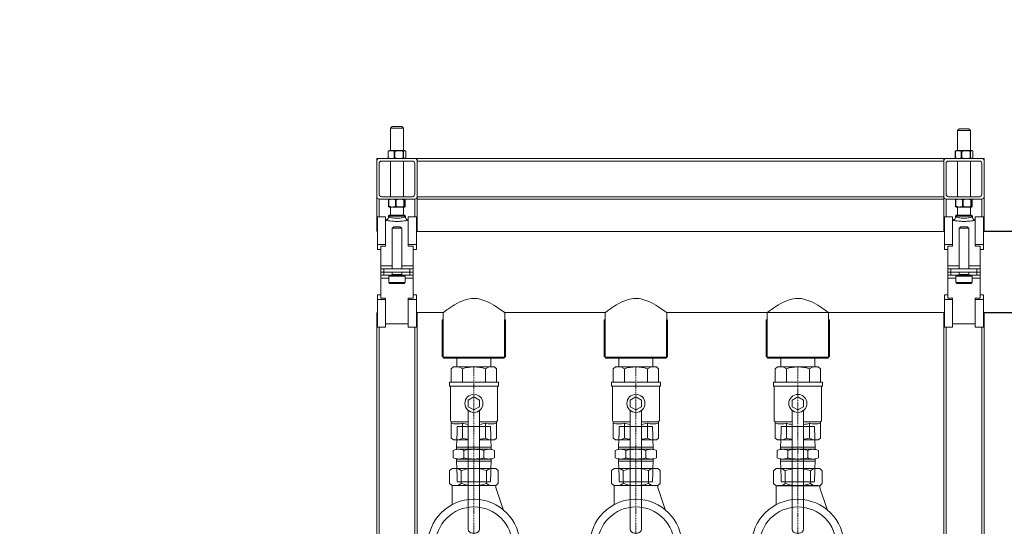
# Model space of a CAD drawing. Header units: millimetres. Extents: x -102560 to 77680, y 7163 to 33028.
# Tile 49 of 80: x -97353 to -94314, y 18533 to 20095. Entities that reach past the tile are written whole.
import ezdxf
from ezdxf.enums import TextEntityAlignment as Align

# ---------------------------------------------------------------- set-up
doc = ezdxf.new("R2010")
doc.units = ezdxf.units.MM
doc.linetypes.add('DASHDOT', pattern=[1, 0.5, -0.25, 0, -0.25])
doc.linetypes.add('HIDDEN', pattern=[0.375, 0.25, -0.125])
for name, color, linetype, lineweight in [('CP_AXIS', 143, 'DASHDOT', 18), ('CP_AXISHS', 7, 'DASHDOT', 18), ('CP_DETAL', 33, 'Continuous', 18), ('CP_HIDDE', 203, 'HIDDEN', 18), ('RR_IWK_opisy', 7, 'Continuous', 0), ('RR_IWK_urzadzenia', 7, 'Continuous', 13)]:
    doc.layers.add(name, color=color, linetype=linetype, lineweight=lineweight)
doc.styles.add('CP_ATTR', font='ARIAL.TTF')
doc.styles.add('RR', font='GARA.TTF', dxfattribs={"height": 200})

# ---------------------------------------------------------------- blocks, each defined once
blk = doc.blocks.new('Ph_zav141_dn15pn25aa_f48drhj')
for p, q in [((-8.2, 12.62), (-7.07, 14)), ((-8.2, -12.62), (-8.2, 12.62)), ((-7.07, 14), (1.27, 14)), ((1.27, -15.1), (1.27, 15.1)), ((1.27, 15.1), (3.66, 15.1)), ((3.66, -15.1), (3.66, 15.1)), ((24.94, 14.53), (3.66, 14.53)), ((24.94, 14.53), (25.71, 14.01)), ((35.67, 14.01), (25.71, 14.01)), ((25.71, 3.5), (25.71, 14.01)), ((36.8, 12.62), (35.67, 14.01)), ((36.8, 3.5), (36.8, 12.62)), ((1.27, 7.1), (-7.07, 7.1)), ((26.56, 7.1), (35.67, 7.1)), ((10.26, 0), (12.28, 3.5)), ((12.28, -3.5), (10.26, 0)), ((12.28, 3.5), (16.32, 3.5)), ((16.32, 3.5), (18.34, 0)), ((18.34, 0), (16.32, -3.5)), ((18.67, 3.5), (91.91, 3.5)), ((94.3, 0.88), (94.3, -0.87)), ((16.32, -3.5), (12.28, -3.5)), ((18.67, -3.5), (91.91, -3.5)), ((25.71, -14.01), (25.71, -3.5)), ((36.8, -12.62), (36.8, -3.5)), ((1.27, -7.1), (-7.07, -7.1)), ((26.56, -7.1), (35.67, -7.1)), ((-8.2, -12.62), (-7.07, -14)), ((-7.07, -14), (1.27, -14)), ((1.27, -15.1), (3.66, -15.1)), ((3.66, -14.53), (24.94, -14.53)), ((24.94, -14.53), (25.71, -14.01)), ((35.67, -14.01), (25.71, -14.01)), ((36.8, -12.62), (35.67, -14.01))]:
    blk.add_line(p, q)
blk.add_circle((14.3, 0), 5.6)
for centre, start_param, end_param in [((91.91, 0.88), -1.570796, 0), ((91.91, -0.87), 3.141593, 4.712389)]:
    blk.add_ellipse(centre, major_axis=(0, 2.62), ratio=0.910363, start_param=start_param, end_param=end_param)
at = {"layer": 'CP_AXIS'}
blk.add_line((-8.2, 0), (36.8, 0), dxfattribs=at)
at = {"layer": 'CP_DETAL'}
for p, q in [((-8.2, 9.36), (-7.07, 7.1)), ((36.8, 9.36), (35.67, 7.1)), ((-8.2, -9.36), (-7.07, -7.1)), ((36.8, -9.36), (35.67, -7.1))]:
    blk.add_line(p, q, dxfattribs=at)
for centre, major_axis, ratio, start_param, end_param in [((20.2, 10.55), (0, 10.53), 0.638931, 4.712385, 5.046598), ((5.37, -0.05), (0, 17.89), 0.758281, 1.159975, 1.568122), ((20.2, 10.55), (0, 10.53), 0.63881, 4.378172, 4.712385), ((14.12, -1.38), (0, 21.24), 0.63881, -1.338774, -1.159975), ((23.23, -1.38), (0, 21.24), 0.63881, -1.338774, -1.159975), ((5.37, 0.05), (0, 17.89), 0.758281, 1.57347, 1.981618), ((14.12, 1.38), (0, 21.24), 0.63881, 4.301568, 4.480366), ((23.23, 1.38), (0, 21.24), 0.63881, 4.301568, 4.480366), ((20.2, -10.55), (0, 10.53), 0.63881, -1.570792, -1.236579), ((20.2, -10.55), (0, 10.53), 0.638931, 4.37818, 4.712393)]:
    blk.add_ellipse(centre, major_axis=major_axis, ratio=ratio, start_param=start_param, end_param=end_param, dxfattribs=at)
at = {"linetype": 'ByBlock', "style": 'CP_ATTR', "flags": 9}
for tag in ['NAME', 'GROUP', 'NUMBER', 'PRODUCER', 'ARTICLE', 'PRODUCT-TYPE', 'ORDER-NO', 'CHARACTER', 'DN', 'PN', 'TEMPERATURE', 'FLOW', 'POWER', 'VOLTAGE', 'WEIGHT', 'OTHER']:
    blk.add_attdef(tag, text='', height=0.00005, dxfattribs=at).set_placement((-8.29, -0.02), align=Align.MIDDLE_LEFT)
blk = doc.blocks.new('2hpn_zag000_0262_fvt5t27')
for p, q in [((14, 10.65), (14.69, 12.7)), ((14.69, 12.7), (19.31, 12.7)), ((20, 10.65), (19.31, 12.7)), ((12.6, 10.65), (8.2, 10.51)), ((14, 10.65), (12.6, 10.65)), ((12.6, 10.65), (12.6, -10.65)), ((14, -10.65), (14, 10.65)), ((14.69, 6.15), (19.31, 6.15)), ((20, -10.65), (20, 10.65)), ((20, 10.65), (21.4, 10.65)), ((21.4, 10.65), (25.8, 10.51)), ((21.4, -10.65), (21.4, 10.65)), ((12.6, -10.65), (8.2, -10.51)), ((14, -10.65), (12.6, -10.65)), ((14, -10.65), (14.69, -12.7)), ((19.31, -6.15), (14.69, -6.15)), ((20, -10.65), (19.31, -12.7)), ((20, -10.65), (21.4, -10.65)), ((21.4, -10.65), (25.8, -10.51)), ((14.69, -12.7), (19.31, -12.7))]:
    blk.add_line(p, q)
at = {"layer": 'CP_AXISHS'}
blk.add_line((0, 0), (34, 0), dxfattribs=at)
at = {"layer": 'CP_DETAL'}
for centre, major_axis, ratio, start_param, end_param in [((18.13, 9.19), (0, 6.21), 0.664668, 1.15927, 1.565801), ((17.94, 9.22), (0, 5.44), 0.724346, 1.570796, 2.170915), ((28.74, 0), (0, 20.35), 0.724346, 1.263829, 1.570796), ((16.06, 9.22), (0, 5.44), 0.724346, 4.112271, 4.712389), ((5.26, 0), (0, 20.35), 0.724346, 4.712389, 5.019357), ((15.87, 9.19), (0, 6.21), 0.664668, -1.565801, -1.15927), ((28.74, 0), (0, 20.35), 0.724346, 1.570796, 1.877764), ((5.26, 0), (0, 20.35), 0.724346, 4.405421, 4.712389), ((17.94, -9.22), (0, 5.44), 0.724346, 0.970678, 1.570796), ((18.13, -9.19), (0, 6.21), 0.664668, 1.575792, 1.982322), ((16.06, -9.22), (0, 5.44), 0.724346, -1.570796, -0.970678), ((15.87, -9.19), (0, 6.21), 0.664668, 4.300863, 4.707394)]:
    blk.add_ellipse(centre, major_axis=major_axis, ratio=ratio, start_param=start_param, end_param=end_param, dxfattribs=at)
at = {"layer": 'CP_HIDDE'}
for p, q in [((0, 10.26), (8.2, 10.51)), ((0, 10.26), (0, -10.26)), ((25.8, 10.51), (34, 10.26)), ((34, 10.26), (34, -10.26)), ((0, -10.26), (8.2, -10.51)), ((25.8, -10.51), (34, -10.26))]:
    blk.add_line(p, q, dxfattribs=at)
at = {"linetype": 'ByBlock', "style": 'CP_ATTR', "flags": 9}
for tag in ['OTHER', 'WEIGHT', 'VOLTAGE', 'POWER', 'FLOW', 'TEMPERATURE', 'PN', 'DN', 'CHARACTER', 'ORDER-NO', 'PRODUCT-TYPE', 'ARTICLE', 'PRODUCER', 'NUMBER', 'GROUP', 'NAME']:
    blk.add_attdef(tag, text='', height=0.00005, dxfattribs=at).set_placement((8.31, 0.06), align=Align.MIDDLE_LEFT)
blk = doc.blocks.new('Ph_zav173_dn15pn16aa_xu7hdj')
for p, q in [((-8.2, 13.5), (-6.83, 15)), ((-8.2, -13.5), (-8.2, 13.5)), ((-6.83, 15), (1.05, 15)), ((2.42, 13.5), (1.05, 15)), ((2.42, -13.5), (2.42, 13.5)), ((2.42, 13.5), (14.2, 13.5)), ((76.18, 13.5), (64.4, 13.5)), ((76.18, 13.5), (77.55, 15)), ((85.43, 15), (77.55, 15)), ((86.8, 13.5), (85.43, 15)), ((86.8, -13.5), (86.8, 13.5)), ((-8.2, -13.5), (-6.83, -15)), ((-6.83, -15), (1.05, -15)), ((2.42, -13.5), (1.05, -15)), ((76.18, -13.5), (77.55, -15)), ((85.43, -15), (77.55, -15)), ((86.8, -13.5), (85.43, -15))]:
    blk.add_line(p, q)
at = {"linetype": 'Continuous'}
for p, q in [((2.41, 12.55), (2.41, -12.55)), ((76.18, -13.5), (76.18, 13.5)), ((3.65, -13.5), (2.42, -13.5)), ((17.2, -18), (3.65, -13.5)), ((76.18, -13.5), (61.4, -18))]:
    blk.add_line(p, q, dxfattribs=at)
for radius in [28.5, 23.75]:
    blk.add_circle((39.3, 0), radius)
at = {"layer": 'CP_AXIS'}
blk.add_line((-8.2, 0), (86.8, 0), dxfattribs=at)
at = {"layer": 'CP_DETAL'}
for p, q in [((-8.2, 9.88), (-6.83, 7.79)), ((1.05, 7.79), (-6.83, 7.79)), ((2.42, 9.88), (1.05, 7.79)), ((76.18, 9.88), (77.55, 7.79)), ((77.55, 7.79), (85.43, 7.79)), ((86.8, 9.88), (85.43, 7.79)), ((-8.2, -9.88), (-6.83, -7.79)), ((1.05, -7.79), (-6.83, -7.79)), ((2.42, -9.88), (1.05, -7.79)), ((76.18, -9.88), (77.55, -7.79)), ((77.55, -7.79), (85.43, -7.79)), ((86.8, -9.88), (85.43, -7.79))]:
    blk.add_line(p, q, dxfattribs=at)
for centre, start_param, end_param in [((3.46, 0), 1.080958, 1.570796), ((-9.24, 0), -1.570796, -1.080958), ((87.84, 0), 1.080958, 1.570796), ((75.14, 0), -1.570796, -1.080958), ((3.46, 0), 1.570796, 2.060635), ((-9.24, 0), 4.222551, 4.712389), ((87.84, 0), 1.570796, 2.060635), ((75.14, 0), 4.222551, 4.712389)]:
    blk.add_ellipse(centre, major_axis=(0, 16.57), ratio=0.703893, start_param=start_param, end_param=end_param, dxfattribs=at)
at = {"linetype": 'ByBlock', "style": 'CP_ATTR', "flags": 9}
for tag in ['NAME', 'GROUP', 'NUMBER', 'PRODUCER', 'ARTICLE', 'PRODUCT-TYPE', 'ORDER-NO', 'CHARACTER', 'DN', 'PN', 'TEMPERATURE', 'FLOW', 'POWER', 'VOLTAGE', 'WEIGHT', 'OTHER']:
    blk.add_attdef(tag, text='', height=0.00005, rotation=358.87725, dxfattribs=at).set_placement((3.89, 4.33), align=Align.MIDDLE_LEFT)
blk = doc.blocks.new('A$C61E00A4F')
at = {"layer": 'RR_IWK_urzadzenia', "xscale": -1, "rotation": 89.99999999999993}
for name, p in [('Ph_zav141_dn15pn25aa_f48drhj', (0, -8.2)), ('2hpn_zag000_0262_fvt5t27', (0, -36.8)), ('Ph_zav173_dn15pn16aa_xu7hdj', (0, -70.8))]:
    blk.add_blockref(name, p, dxfattribs=at)

msp = doc.modelspace()

# ---------------------------------------------------------------- linework, layer by layer
at = {"color": 7, "linetype": 'Continuous', "lineweight": 25}
for p, q in [((-93650.9, 19442.3), (-94378.4, 19442.3)), ((-94378.4, 19192.3), (-93650.9, 19192.3))]:
    msp.add_line(p, q, dxfattribs=at)
at = {"layer": 'RR_IWK_urzadzenia', "color": 7, "linetype": 'Continuous', "lineweight": 13}
for p, q in [((-96203.4, 19766.3), (-96208.4, 19761.3)), ((-96208.4, 19761.3), (-96208.4, 19691.8)), ((-96168.4, 19761.3), (-96208.4, 19761.3)), ((-96203.4, 19766.3), (-96173.4, 19766.3)), ((-96168.4, 19761.3), (-96173.4, 19766.3)), ((-96168.4, 19691.8), (-96168.4, 19761.3)), ((-94453.4, 19759.2), (-94458.4, 19754.2)), ((-94458.4, 19754.2), (-94458.4, 19691.8)), ((-94453.5, 19754.2), (-94458.4, 19754.2)), ((-94418.4, 19754.2), (-94453.5, 19754.2)), ((-94453.4, 19759.2), (-94449.7, 19759.2)), ((-94449.7, 19759.2), (-94423.4, 19759.2)), ((-94418.4, 19754.2), (-94423.4, 19759.2)), ((-94418.4, 19691.8), (-94418.4, 19754.2)), ((-96250.9, 19659.8), (-96250.9, 19667.3)), ((-96243.4, 19667.3), (-96250.9, 19667.3)), ((-96243.4, 19667.3), (-96133.4, 19667.3)), ((-96213.8, 19690.8), (-96215.5, 19689.8)), ((-96215, 19689.8), (-96215.5, 19689.8)), ((-96215.5, 19689.8), (-96215.5, 19669.3)), ((-96215.5, 19669.3), (-96213.8, 19668.5)), ((-96215.5, 19669.3), (-96215, 19669.3)), ((-96215, 19669.3), (-96215, 19689.8)), ((-96214.1, 19668.1), (-96212.7, 19667.3)), ((-96212.7, 19691.8), (-96214, 19691)), ((-96212.7, 19691.8), (-96171.4, 19691.8)), ((-96194.8, 19689.8), (-96196.7, 19689.8)), ((-96196.7, 19689.8), (-96196.7, 19669.3)), ((-96196.7, 19669.3), (-96194.8, 19669.3)), ((-96194.8, 19669.3), (-96194.8, 19689.8)), ((-96171.4, 19691.8), (-96164.2, 19691.8)), ((-96168.2, 19689.8), (-96169.6, 19689.8)), ((-96169.6, 19689.8), (-96169.6, 19669.3)), ((-96169.6, 19669.3), (-96168.2, 19669.3)), ((-96168.2, 19669.3), (-96168.2, 19689.8)), ((-96162.9, 19691), (-96164.2, 19691.8)), ((-96164.2, 19667.3), (-96162.8, 19668.1)), ((-96161.4, 19689.8), (-96161.4, 19669.3)), ((-96125.9, 19667.3), (-96133.4, 19667.3)), ((-94500.9, 19667.3), (-96125.9, 19667.3)), ((-96125.9, 19667.3), (-96125.9, 19659.8)), ((-94500.9, 19667.3), (-94500.9, 19659.8)), ((-94493.4, 19667.3), (-94500.9, 19667.3)), ((-94493.4, 19667.3), (-94383.4, 19667.3)), ((-94463.8, 19690.8), (-94465.5, 19689.8)), ((-94465, 19689.8), (-94465.5, 19689.8)), ((-94465.5, 19689.8), (-94465.5, 19669.3)), ((-94465.5, 19669.3), (-94463.8, 19668.5)), ((-94465.5, 19669.3), (-94465, 19669.3)), ((-94465, 19669.3), (-94465, 19689.8)), ((-94464.1, 19668.1), (-94462.7, 19667.3)), ((-94462.7, 19691.8), (-94464, 19691)), ((-94462.7, 19691.8), (-94421.4, 19691.8)), ((-94444.8, 19689.8), (-94446.7, 19689.8)), ((-94446.7, 19689.8), (-94446.7, 19669.3)), ((-94446.7, 19669.3), (-94444.8, 19669.3)), ((-94444.8, 19669.3), (-94444.8, 19689.8)), ((-94421.4, 19691.8), (-94414.2, 19691.8)), ((-94418.2, 19689.8), (-94419.6, 19689.8)), ((-94419.6, 19689.8), (-94419.6, 19669.3)), ((-94419.6, 19669.3), (-94418.2, 19669.3)), ((-94418.2, 19669.3), (-94418.2, 19689.8)), ((-94412.9, 19691), (-94414.2, 19691.8)), ((-94414.2, 19667.3), (-94412.8, 19668.1)), ((-94411.4, 19689.8), (-94411.4, 19669.3)), ((-94375.9, 19667.3), (-94383.4, 19667.3)), ((-94375.9, 19659.8), (-94375.9, 19667.3)), ((-96250.9, 19549.8), (-96250.9, 19659.8)), ((-96243.4, 19557.3), (-96243.4, 19652.3)), ((-96235.9, 19659.8), (-96140.9, 19659.8)), ((-96208.4, 19659.8), (-96208.4, 19549.8)), ((-96168.4, 19549.8), (-96168.4, 19659.8)), ((-96133.4, 19652.3), (-96133.4, 19557.3)), ((-94500.9, 19659.8), (-96125.9, 19659.8)), ((-96125.9, 19659.8), (-96125.9, 19549.8)), ((-94500.9, 19549.8), (-94500.9, 19659.8)), ((-94493.4, 19557.3), (-94493.4, 19652.3)), ((-94485.9, 19659.8), (-94390.9, 19659.8)), ((-94458.4, 19659.8), (-94458.4, 19549.8)), ((-94418.4, 19549.8), (-94418.4, 19659.8)), ((-94383.4, 19652.3), (-94383.4, 19557.3)), ((-94375.9, 19659.8), (-94375.9, 19549.8)), ((-96250.9, 19442.3), (-96250.9, 19549.8)), ((-96133.4, 19542.3), (-96243.4, 19542.3)), ((-96140.9, 19549.8), (-96235.9, 19549.8)), ((-96214.2, 19540.3), (-96214.2, 19519.8)), ((-96213.5, 19540.3), (-96214.2, 19540.3)), ((-96213.5, 19519.8), (-96213.5, 19540.3)), ((-96192.5, 19540.3), (-96192.5, 19519.8)), ((-96190.5, 19540.3), (-96192.5, 19540.3)), ((-96190.5, 19519.8), (-96190.5, 19540.3)), ((-96166.7, 19540.3), (-96166.7, 19519.8)), ((-96165.5, 19540.3), (-96166.7, 19540.3)), ((-96165.5, 19519.8), (-96165.5, 19540.3)), ((-96162.7, 19540.3), (-96162.7, 19519.8)), ((-94500.9, 19549.8), (-96125.9, 19549.8)), ((-96125.9, 19549.8), (-96125.9, 19542.3)), ((-94500.9, 19542.3), (-96125.9, 19542.3)), ((-96125.9, 19442.3), (-96125.9, 19542.3)), ((-94500.9, 19549.8), (-94500.9, 19542.3)), ((-94500.9, 19442.3), (-94500.9, 19542.3)), ((-94383.4, 19542.3), (-94493.4, 19542.3)), ((-94390.9, 19549.8), (-94485.9, 19549.8)), ((-94464.2, 19540.3), (-94464.2, 19519.8)), ((-94463.5, 19540.3), (-94464.2, 19540.3)), ((-94463.5, 19519.8), (-94463.5, 19540.3)), ((-94442.5, 19540.3), (-94442.5, 19519.8)), ((-94440.5, 19540.3), (-94442.5, 19540.3)), ((-94440.5, 19519.8), (-94440.5, 19540.3)), ((-94416.7, 19540.3), (-94416.7, 19519.8)), ((-94415.5, 19540.3), (-94416.7, 19540.3)), ((-94415.5, 19519.8), (-94415.5, 19540.3)), ((-94412.7, 19540.3), (-94412.7, 19519.8)), ((-94375.9, 19442.3), (-94375.9, 19549.8)), ((-96214.2, 19519.8), (-96213.5, 19519.8)), ((-96212.6, 19517.8), (-96164.2, 19517.8)), ((-96210.2, 19519.8), (-96211.4, 19519.8)), ((-96210.2, 19519.8), (-96208.4, 19519.6)), ((-96208.4, 19517.8), (-96208.4, 19492.3)), ((-96192.5, 19519.8), (-96190.5, 19519.8)), ((-96168.4, 19492.3), (-96168.4, 19517.8)), ((-96166.7, 19519.8), (-96165.5, 19519.8)), ((-96162.7, 19519.8), (-96163.4, 19519.8)), ((-94464.2, 19519.8), (-94463.5, 19519.8)), ((-94462.6, 19517.8), (-94414.2, 19517.8)), ((-94460.2, 19519.8), (-94461.4, 19519.8)), ((-94460.2, 19519.8), (-94458.4, 19519.6)), ((-94458.4, 19517.8), (-94458.4, 19492.3)), ((-94442.5, 19519.8), (-94440.5, 19519.8)), ((-94418.4, 19492.3), (-94418.4, 19517.8)), ((-94416.7, 19519.8), (-94415.5, 19519.8)), ((-94412.7, 19519.8), (-94413.4, 19519.8)), ((-96223.4, 19487.3), (-96248.4, 19487.3)), ((-96248.4, 19402.3), (-96248.4, 19487.3)), ((-96223.4, 19402.3), (-96223.4, 19487.3)), ((-96214.7, 19489.8), (-96214.7, 19487.3)), ((-96212.2, 19492.3), (-96164.7, 19492.3)), ((-96162.2, 19487.2), (-96162.2, 19489.8)), ((-96128.4, 19487.3), (-96153.4, 19487.3)), ((-96153.4, 19402.3), (-96153.4, 19487.3)), ((-96128.4, 19402.3), (-96128.4, 19487.3)), ((-94473.4, 19487.3), (-94498.4, 19487.3)), ((-94498.4, 19402.3), (-94498.4, 19487.3)), ((-94473.4, 19402.3), (-94473.4, 19487.3)), ((-94464.7, 19489.8), (-94464.7, 19487.3)), ((-94462.2, 19492.3), (-94414.7, 19492.3)), ((-94412.2, 19487.2), (-94412.2, 19489.8)), ((-94378.4, 19487.3), (-94403.4, 19487.3)), ((-94403.4, 19402.3), (-94403.4, 19487.3)), ((-94378.4, 19402.3), (-94378.4, 19487.3)), ((-96198.4, 19457.3), (-96203.4, 19452.3)), ((-96203.4, 19452.3), (-96203.4, 19327.3)), ((-96203.4, 19452.3), (-96173.4, 19452.3)), ((-96198.4, 19457.3), (-96178.4, 19457.3)), ((-96173.4, 19452.3), (-96178.4, 19457.3)), ((-96173.4, 19327.3), (-96173.4, 19452.3)), ((-94448.4, 19457.3), (-94453.4, 19452.3)), ((-94453.4, 19452.3), (-94453.4, 19327.3)), ((-94453.4, 19452.3), (-94423.4, 19452.3)), ((-94448.4, 19457.3), (-94428.4, 19457.3)), ((-94423.4, 19452.3), (-94428.4, 19457.3)), ((-94423.4, 19327.3), (-94423.4, 19452.3)), ((-94498.4, 19442.3), (-96128.4, 19442.3)), ((-96223.4, 19402.3), (-96248.4, 19402.3)), ((-96248.4, 19402.3), (-96248.4, 19387.3)), ((-96238.4, 19397.3), (-96223.4, 19397.3)), ((-96238.4, 19336.1), (-96238.4, 19397.3)), ((-96223.4, 19397.3), (-96223.4, 19402.3)), ((-96128.4, 19402.3), (-96153.4, 19402.3)), ((-96153.4, 19402.3), (-96153.4, 19397.3)), ((-96153.4, 19397.3), (-96138.4, 19397.3)), ((-96138.4, 19336.1), (-96138.4, 19397.3)), ((-96128.4, 19387.3), (-96128.4, 19402.3)), ((-94473.4, 19402.3), (-94498.4, 19402.3)), ((-94498.4, 19402.3), (-94498.4, 19387.3)), ((-94488.4, 19397.3), (-94473.4, 19397.3)), ((-94488.4, 19336.1), (-94488.4, 19397.3)), ((-94473.4, 19397.3), (-94473.4, 19402.3)), ((-94378.4, 19402.3), (-94403.4, 19402.3)), ((-94403.4, 19402.3), (-94403.4, 19397.3)), ((-94403.4, 19397.3), (-94388.4, 19397.3)), ((-94388.4, 19336.1), (-94388.4, 19397.3)), ((-94378.4, 19387.3), (-94378.4, 19402.3)), ((-96248.4, 19387.3), (-96238.4, 19387.3)), ((-96138.4, 19387.3), (-96128.4, 19387.3)), ((-94498.4, 19387.3), (-94488.4, 19387.3)), ((-94388.4, 19387.3), (-94378.4, 19387.3)), ((-96238.4, 19327.3), (-96238.4, 19336.1)), ((-96138.4, 19336.1), (-96138.4, 19327.3)), ((-94488.4, 19327.3), (-94488.4, 19336.1)), ((-94388.4, 19336.1), (-94388.4, 19327.3)), ((-96238.4, 19317.3), (-96238.4, 19327.3)), ((-96238.4, 19327.3), (-96228.4, 19327.3)), ((-96238.4, 19307.3), (-96238.4, 19317.3)), ((-96228.4, 19317.3), (-96238.4, 19317.3)), ((-96228.4, 19307.3), (-96238.4, 19307.3)), ((-96238.4, 19298.5), (-96238.4, 19307.3)), ((-96238.4, 19298.5), (-96238.4, 19237.3)), ((-96228.4, 19327.3), (-96228.4, 19317.3)), ((-96228.4, 19327.3), (-96148.4, 19327.3)), ((-96228.4, 19317.3), (-96228.4, 19307.3)), ((-96228.4, 19317.3), (-96148.4, 19317.3)), ((-96203.4, 19307.3), (-96228.4, 19307.3)), ((-96213.4, 19304.8), (-96213.4, 19284.8)), ((-96203.4, 19307.3), (-96203.4, 19317.3)), ((-96203.4, 19307.3), (-96188.4, 19307.3)), ((-96188.4, 19307.3), (-96173.4, 19307.3)), ((-96173.4, 19307.3), (-96173.4, 19317.3)), ((-96148.4, 19307.3), (-96173.4, 19307.3)), ((-96163.4, 19284.8), (-96163.4, 19304.8)), ((-96148.4, 19317.3), (-96148.4, 19327.3)), ((-96148.4, 19327.3), (-96138.4, 19327.3)), ((-96148.4, 19307.3), (-96148.4, 19317.3)), ((-96138.4, 19317.3), (-96148.4, 19317.3)), ((-96138.4, 19307.3), (-96148.4, 19307.3)), ((-96138.4, 19327.3), (-96138.4, 19317.3)), ((-96138.4, 19317.3), (-96138.4, 19307.3)), ((-96138.4, 19307.3), (-96138.4, 19298.5)), ((-96138.4, 19298.5), (-96138.4, 19237.3)), ((-94488.4, 19317.3), (-94488.4, 19327.3)), ((-94488.4, 19327.3), (-94478.4, 19327.3)), ((-94488.4, 19307.3), (-94488.4, 19317.3)), ((-94478.4, 19317.3), (-94488.4, 19317.3)), ((-94478.4, 19307.3), (-94488.4, 19307.3)), ((-94488.4, 19298.5), (-94488.4, 19307.3)), ((-94488.4, 19298.5), (-94488.4, 19237.3)), ((-94478.4, 19327.3), (-94478.4, 19317.3)), ((-94478.4, 19327.3), (-94398.4, 19327.3)), ((-94478.4, 19317.3), (-94478.4, 19307.3)), ((-94478.4, 19317.3), (-94398.4, 19317.3)), ((-94453.4, 19307.3), (-94478.4, 19307.3)), ((-94463.4, 19304.8), (-94463.4, 19284.8)), ((-94453.4, 19307.3), (-94453.4, 19317.3)), ((-94453.4, 19307.3), (-94438.4, 19307.3)), ((-94438.4, 19307.3), (-94423.4, 19307.3)), ((-94423.4, 19307.3), (-94423.4, 19317.3)), ((-94398.4, 19307.3), (-94423.4, 19307.3)), ((-94413.4, 19284.8), (-94413.4, 19304.8)), ((-94398.4, 19317.3), (-94398.4, 19327.3)), ((-94398.4, 19327.3), (-94388.4, 19327.3)), ((-94398.4, 19307.3), (-94398.4, 19317.3)), ((-94388.4, 19317.3), (-94398.4, 19317.3)), ((-94388.4, 19307.3), (-94398.4, 19307.3)), ((-94388.4, 19327.3), (-94388.4, 19317.3)), ((-94388.4, 19317.3), (-94388.4, 19307.3)), ((-94388.4, 19307.3), (-94388.4, 19298.5)), ((-94388.4, 19298.5), (-94388.4, 19237.3)), ((-96165.9, 19282.3), (-96210.9, 19282.3)), ((-94415.9, 19282.3), (-94460.9, 19282.3)), ((-96248.4, 19247.3), (-96248.4, 19232.3)), ((-96238.4, 19247.3), (-96248.4, 19247.3)), ((-96223.4, 19237.3), (-96238.4, 19237.3)), ((-96223.4, 19232.3), (-96223.4, 19237.3)), ((-96138.4, 19237.3), (-96153.4, 19237.3)), ((-96153.4, 19237.3), (-96153.4, 19232.3)), ((-96128.4, 19247.3), (-96138.4, 19247.3)), ((-96128.4, 19232.3), (-96128.4, 19247.3)), ((-94498.4, 19247.3), (-94498.4, 19232.3)), ((-94488.4, 19247.3), (-94498.4, 19247.3)), ((-94473.4, 19237.3), (-94488.4, 19237.3)), ((-94473.4, 19232.3), (-94473.4, 19237.3)), ((-94388.4, 19237.3), (-94403.4, 19237.3)), ((-94403.4, 19237.3), (-94403.4, 19232.3)), ((-94378.4, 19247.3), (-94388.4, 19247.3)), ((-94378.4, 19232.3), (-94378.4, 19247.3)), ((-96248.4, 19232.3), (-96223.4, 19232.3)), ((-96248.4, 19147.3), (-96248.4, 19232.3)), ((-96223.4, 19147.3), (-96223.4, 19232.3)), ((-96153.4, 19147.3), (-96153.4, 19232.3)), ((-96153.4, 19232.3), (-96128.4, 19232.3)), ((-96128.4, 19147.3), (-96128.4, 19232.3)), ((-94498.4, 19232.3), (-94473.4, 19232.3)), ((-94498.4, 19147.3), (-94498.4, 19232.3)), ((-94473.4, 19147.3), (-94473.4, 19232.3)), ((-94403.4, 19232.3), (-94378.4, 19232.3)), ((-94403.4, 19147.3), (-94403.4, 19232.3)), ((-94378.4, 19147.3), (-94378.4, 19232.3)), ((-96250.9, 17654.6), (-96250.9, 19192.3)), ((-96128.4, 19192.3), (-96045.9, 19192.3)), ((-96125.9, 17654.6), (-96125.9, 19192.3)), ((-96045.9, 19192.3), (-96045.9, 19169.8)), ((-95855.9, 19192.3), (-95545.9, 19192.3)), ((-95855.9, 19169.8), (-95855.9, 19192.3)), ((-95545.9, 19192.3), (-95545.9, 19169.8)), ((-95355.9, 19192.3), (-94498.4, 19192.3)), ((-95355.9, 19169.8), (-95355.9, 19192.3)), ((-95046, 19192.2), (-95046, 19169.7)), ((-94856, 19169.7), (-94856, 19192.2)), ((-94500.9, 17654.6), (-94500.9, 19192.3)), ((-94375.9, 17654.6), (-94375.9, 19192.3)), ((-96248.4, 19147.3), (-96223.4, 19147.3)), ((-96223.4, 19157.3), (-96153.4, 19157.3)), ((-96153.4, 19147.3), (-96128.4, 19147.3)), ((-96045.9, 19169.8), (-96048.4, 19169.8)), ((-96048.4, 19169.8), (-96048.4, 19057.3)), ((-96045.9, 19054.8), (-96045.9, 19169.8)), ((-95856, 19169.8), (-95856, 19054.8)), ((-95853.4, 19169.8), (-95856, 19169.8)), ((-95853.4, 19169.8), (-95853.4, 19057.3)), ((-95853.4, 19169.8), (-95853.4, 19057.3)), ((-95853.4, 19169.8), (-95853.4, 19169.8)), ((-95545.9, 19169.8), (-95548.4, 19169.8)), ((-95548.4, 19169.8), (-95548.4, 19057.3)), ((-95545.9, 19054.8), (-95545.9, 19169.8)), ((-95356, 19169.8), (-95356, 19054.8)), ((-95353.4, 19169.8), (-95356, 19169.8)), ((-95353.4, 19169.8), (-95353.4, 19057.3)), ((-95353.4, 19169.8), (-95353.4, 19169.8)), ((-95353.4, 19169.8), (-95353.4, 19057.3)), ((-95046, 19169.7), (-95048.5, 19169.7)), ((-95048.5, 19169.7), (-95048.5, 19057.2)), ((-95046, 19054.7), (-95046, 19169.7)), ((-94856, 19169.7), (-94856, 19054.7)), ((-94853.5, 19169.7), (-94856, 19169.7)), ((-94853.5, 19169.7), (-94853.5, 19057.2)), ((-94853.5, 19169.7), (-94853.5, 19169.7)), ((-94853.5, 19169.7), (-94853.5, 19057.2)), ((-94498.4, 19147.3), (-94473.4, 19147.3)), ((-94473.4, 19157.3), (-94403.4, 19157.3)), ((-94403.4, 19147.3), (-94378.4, 19147.3)), ((-96048.4, 19057.3), (-96045.9, 19054.8)), ((-96045.9, 19054.8), (-96043.4, 19052.3)), ((-96045.9, 19054.8), (-95963.5, 19054.8)), ((-96045.9, 19054.8), (-96045.9, 19054.8)), ((-95966.3, 19054.8), (-95856, 19054.8)), ((-95858.4, 19052.3), (-95855.9, 19054.8)), ((-95855.9, 19054.8), (-95856, 19054.8)), ((-95855.9, 19054.8), (-95853.4, 19057.3)), ((-95853.4, 19057.3), (-95855.9, 19054.8)), ((-95855.9, 19054.8), (-95855.9, 19054.8)), ((-95855.9, 19054.8), (-95855.9, 19054.8)), ((-95853.4, 19057.3), (-95853.4, 19057.3)), ((-95548.4, 19057.3), (-95545.9, 19054.8)), ((-95545.9, 19054.8), (-95543.4, 19052.3)), ((-95545.9, 19054.8), (-95463.5, 19054.8)), ((-95545.9, 19054.8), (-95545.9, 19054.8)), ((-95466.3, 19054.8), (-95356, 19054.8)), ((-95358.4, 19052.3), (-95355.9, 19054.8)), ((-95355.9, 19054.8), (-95356, 19054.8)), ((-95355.9, 19054.8), (-95353.4, 19057.3)), ((-95353.4, 19057.3), (-95355.9, 19054.8)), ((-95355.9, 19054.8), (-95355.9, 19054.8)), ((-95355.9, 19054.8), (-95355.9, 19054.8)), ((-95353.4, 19057.3), (-95353.4, 19057.3)), ((-95048.5, 19057.2), (-95046, 19054.7)), ((-95046, 19054.7), (-95043.5, 19052.2)), ((-95046, 19054.7), (-94963.6, 19054.7)), ((-95046, 19054.7), (-95046, 19054.7)), ((-94966.4, 19054.7), (-94856, 19054.7)), ((-94858.5, 19052.2), (-94856, 19054.7)), ((-94856, 19054.7), (-94853.5, 19057.2)), ((-94853.5, 19057.2), (-94856, 19054.7)), ((-94856, 19054.7), (-94856, 19054.7)), ((-94856, 19054.7), (-94856, 19054.7)), ((-94856, 19054.7), (-94856, 19054.7)), ((-94853.5, 19057.2), (-94853.5, 19057.2)), ((-95963.5, 19052.3), (-96043.4, 19052.3)), ((-96003.3, 19052.3), (-96003.3, 19024.9)), ((-95858.4, 19052.3), (-95965.8, 19052.3)), ((-95898.6, 19024.9), (-95898.6, 19052.3)), ((-95463.5, 19052.3), (-95543.4, 19052.3)), ((-95503.3, 19052.3), (-95503.3, 19024.9)), ((-95358.4, 19052.3), (-95465.8, 19052.3)), ((-95398.6, 19024.9), (-95398.6, 19052.3)), ((-94963.6, 19052.2), (-95043.5, 19052.2)), ((-95003.4, 19052.2), (-95003.4, 19024.8)), ((-94858.5, 19052.2), (-94965.9, 19052.2)), ((-94898.6, 19024.8), (-94898.6, 19052.2))]:
    msp.add_line(p, q, dxfattribs=at)
at = {"layer": 'RR_IWK_urzadzenia', "color": 8, "linetype": 'Continuous', "lineweight": 13}
for p, q in [((-96243.4, 19487.3), (-96243.4, 19542.3)), ((-96133.4, 19487.3), (-96133.4, 19542.3)), ((-94493.4, 19487.3), (-94493.4, 19542.3)), ((-94383.4, 19487.3), (-94383.4, 19542.3)), ((-96162.2, 19489.8), (-96214.7, 19489.8)), ((-94412.2, 19489.8), (-94464.7, 19489.8)), ((-96238.4, 19336.1), (-96203.4, 19336.1)), ((-96173.4, 19336.1), (-96138.4, 19336.1)), ((-94488.4, 19336.1), (-94453.4, 19336.1)), ((-94423.4, 19336.1), (-94388.4, 19336.1)), ((-96213.4, 19298.5), (-96238.4, 19298.5)), ((-96188.4, 19304.8), (-96213.4, 19304.8)), ((-96203.4, 19309.8), (-96188.4, 19309.8)), ((-96188.4, 19309.8), (-96173.4, 19309.8)), ((-96163.4, 19304.8), (-96188.4, 19304.8)), ((-96138.4, 19298.5), (-96163.4, 19298.5)), ((-94463.4, 19298.5), (-94488.4, 19298.5)), ((-94438.4, 19304.8), (-94463.4, 19304.8)), ((-94453.4, 19309.8), (-94438.4, 19309.8)), ((-94438.4, 19309.8), (-94423.4, 19309.8)), ((-94413.4, 19304.8), (-94438.4, 19304.8)), ((-94388.4, 19298.5), (-94413.4, 19298.5)), ((-96213.4, 19284.8), (-96163.4, 19284.8)), ((-94463.4, 19284.8), (-94413.4, 19284.8)), ((-96243.4, 17692.9), (-96243.4, 19147.3)), ((-96133.4, 17692.9), (-96133.4, 19147.3)), ((-94493.4, 17692.9), (-94493.4, 19147.3)), ((-94383.4, 17692.9), (-94383.4, 19147.3))]:
    msp.add_line(p, q, dxfattribs=at)
at = {"layer": 'RR_IWK_urzadzenia', "color": 7, "linetype": 'Continuous', "lineweight": 13, "flags": 128}
for points in [[(-96045.9, 19192.3), (-96045.8, 19192.4), (-96045.2, 19192.9), (-96042.7, 19194.8), (-96040.8, 19196.2), (-96038.5, 19197.9), (-96032.9, 19202), (-96029.5, 19204.4), (-96025.3, 19207.3), (-96015.7, 19213.5), (-96010.3, 19216.8), (-96003.6, 19220.6), (-95996.4, 19224.3), (-95988.6, 19227.9), (-95980.2, 19231), (-95975, 19232.6), (-95964.1, 19235), (-95958.4, 19235.7), (-95952.7, 19236), (-95941.3, 19235.4), (-95935.5, 19234.5), (-95929.2, 19233.1), (-95917, 19229.1), (-95911.1, 19226.7), (-95903.6, 19223.1), (-95896.5, 19219.4), (-95889.7, 19215.4), (-95883.4, 19211.5), (-95877.7, 19207.8), (-95872.5, 19204.2), (-95867.8, 19200.9), (-95863.7, 19198), (-95861.4, 19196.3), (-95857.8, 19193.7), (-95856.7, 19192.8), (-95855.9, 19192.3), (-95855.9, 19192.3)], [(-95545.9, 19192.3), (-95545.8, 19192.4), (-95545.2, 19192.9), (-95542.7, 19194.8), (-95540.8, 19196.2), (-95538.5, 19197.9), (-95532.9, 19202), (-95529.5, 19204.4), (-95525.3, 19207.3), (-95515.7, 19213.5), (-95510.3, 19216.8), (-95503.6, 19220.6), (-95496.4, 19224.3), (-95488.6, 19227.9), (-95480.2, 19231), (-95475, 19232.6), (-95464.1, 19235), (-95458.4, 19235.7), (-95452.7, 19236), (-95441.3, 19235.4), (-95435.5, 19234.5), (-95429.2, 19233.1), (-95417, 19229.1), (-95411.1, 19226.7), (-95403.6, 19223.1), (-95396.5, 19219.4), (-95389.7, 19215.4), (-95383.4, 19211.5), (-95377.7, 19207.8), (-95372.5, 19204.2), (-95367.8, 19200.9), (-95363.7, 19198), (-95361.4, 19196.3), (-95357.8, 19193.7), (-95356.7, 19192.8), (-95355.9, 19192.3), (-95355.9, 19192.3)], [(-95045.9, 19192.3), (-95045.8, 19192.4), (-95045.2, 19192.9), (-95042.7, 19194.8), (-95040.9, 19196.2), (-95038.6, 19197.8), (-95032.9, 19201.9), (-95029.6, 19204.3), (-95025.4, 19207.2), (-95015.7, 19213.5), (-95010.3, 19216.8), (-95003.6, 19220.6), (-94996.4, 19224.3), (-94988.6, 19227.8), (-94980.3, 19231), (-94975.1, 19232.6), (-94964.1, 19235), (-94958.4, 19235.7), (-94952.8, 19236), (-94941.3, 19235.4), (-94935.6, 19234.5), (-94929.3, 19233.1), (-94917, 19229.1), (-94911.2, 19226.7), (-94903.7, 19223.1), (-94896.6, 19219.3), (-94889.8, 19215.4), (-94883.4, 19211.4), (-94877.7, 19207.7), (-94872.5, 19204.2), (-94867.8, 19200.9), (-94863.8, 19198), (-94861.4, 19196.2), (-94857.9, 19193.6), (-94856.8, 19192.8), (-94856, 19192.2), (-94856, 19192.2)]]:
    msp.add_lwpolyline(points, dxfattribs=at)
at = {"layer": 'RR_IWK_urzadzenia', "color": 7, "linetype": 'Continuous', "lineweight": 13}
for centre, radius, start, end in [((-96243.4, 19659.8), 7.5, 90, 180), ((-96133.4, 19659.8), 7.5, 0, 90), ((-94493.4, 19659.8), 7.5, 90, 180), ((-94383.4, 19659.8), 7.5, 0, 90), ((-96235.9, 19652.3), 7.5, 90, 180), ((-96140.9, 19652.3), 7.5, 0, 90), ((-94485.9, 19652.3), 7.5, 90, 180), ((-94390.9, 19652.3), 7.5, 0, 90), ((-96243.4, 19549.8), 7.5, 180, 270), ((-96235.9, 19557.3), 7.5, 180, 270), ((-96140.9, 19557.3), 7.5, 270, 0), ((-96133.4, 19549.8), 7.5, 270, 0), ((-94493.4, 19549.8), 7.5, 180, 270), ((-94485.9, 19557.3), 7.5, 180, 270), ((-94390.9, 19557.3), 7.5, 270, 0), ((-94383.4, 19549.8), 7.5, 270, 0), ((-96212.2, 19489.8), 2.5, 90, 180), ((-96164.7, 19489.8), 2.5, 0, 90), ((-94462.2, 19489.8), 2.5, 90, 180), ((-94414.7, 19489.8), 2.5, 0, 90), ((-96210.9, 19304.8), 2.5, 90, 180), ((-96165.9, 19304.8), 2.5, 0, 90), ((-94460.9, 19304.8), 2.5, 90, 180), ((-94415.9, 19304.8), 2.5, 0, 90), ((-96210.9, 19284.8), 2.5, 180, 270), ((-96165.9, 19284.8), 2.5, 270, 0), ((-94460.9, 19284.8), 2.5, 180, 270), ((-94415.9, 19284.8), 2.5, 270, 0)]:
    msp.add_arc(centre, radius, start, end, dxfattribs=at)
for points, knots in [([(-96215, 19689.8), (-96212.9, 19690.5), (-96207.4, 19692.2), (-96201.1, 19691.4), (-96197.3, 19690), (-96196.7, 19689.8)], [0, 0, 0, 0, 0.35305, 0.901751, 1, 1, 1, 1]), ([(-96196.7, 19669.3), (-96197.3, 19669.1), (-96201.1, 19667.7), (-96207.4, 19666.8), (-96212.9, 19668.6), (-96215, 19669.3)], [0, 0, 0, 0, 0.098249, 0.64695, 1, 1, 1, 1]), ([(-96194.8, 19689.8), (-96190, 19690.8), (-96181.6, 19692.6), (-96173.2, 19690.6), (-96169.6, 19689.8)], [0, 0, 0, 0, 0.570571, 1, 1, 1, 1]), ([(-96169.6, 19669.3), (-96174.4, 19668.3), (-96182.9, 19666.5), (-96191.2, 19668.5), (-96194.8, 19669.3)], [0, 0, 0, 0, 0.5705707, 1, 1, 1, 1]), ([(-96168.2, 19689.8), (-96166.9, 19690.8), (-96164.6, 19692.6), (-96162.4, 19690.6), (-96161.4, 19689.8)], [0, 0, 0, 0, 0.570571, 1, 1, 1, 1]), ([(-96161.4, 19669.3), (-96162.7, 19668.3), (-96165, 19666.5), (-96167.3, 19668.5), (-96168.2, 19669.3)], [0, 0, 0, 0, 0.570571, 1, 1, 1, 1]), ([(-94465, 19689.8), (-94462.9, 19690.5), (-94457.4, 19692.2), (-94451.1, 19691.4), (-94447.3, 19690), (-94446.7, 19689.8)], [0, 0, 0, 0, 0.3530497, 0.9017515, 1, 1, 1, 1]), ([(-94446.7, 19669.3), (-94447.3, 19669.1), (-94451.1, 19667.7), (-94457.4, 19666.8), (-94462.9, 19668.6), (-94465, 19669.3)], [0, 0, 0, 0, 0.098249, 0.64695, 1, 1, 1, 1]), ([(-94444.8, 19689.8), (-94440, 19690.8), (-94431.6, 19692.6), (-94423.2, 19690.6), (-94419.6, 19689.8)], [0, 0, 0, 0, 0.570571, 1, 1, 1, 1]), ([(-94419.6, 19669.3), (-94424.4, 19668.3), (-94432.9, 19666.5), (-94441.2, 19668.5), (-94444.8, 19669.3)], [0, 0, 0, 0, 0.570571, 1, 1, 1, 1]), ([(-94418.2, 19689.8), (-94416.9, 19690.8), (-94414.6, 19692.6), (-94412.4, 19690.6), (-94411.4, 19689.8)], [0, 0, 0, 0, 0.570571, 1, 1, 1, 1]), ([(-94411.4, 19669.3), (-94412.7, 19668.3), (-94415, 19666.5), (-94417.3, 19668.5), (-94418.2, 19669.3)], [0, 0, 0, 0, 0.570571, 1, 1, 1, 1]), ([(-96213.5, 19540.3), (-96211, 19541), (-96204.8, 19542.7), (-96197.6, 19541.9), (-96193.1, 19540.5), (-96192.5, 19540.3)], [0, 0, 0, 0, 0.35305, 0.901751, 1, 1, 1, 1]), ([(-96190.5, 19540.3), (-96186, 19541.3), (-96178, 19543.1), (-96170.1, 19541.1), (-96166.7, 19540.3)], [0, 0, 0, 0, 0.570571, 1, 1, 1, 1]), ([(-96165.5, 19540.3), (-96165, 19541.3), (-96164, 19543.1), (-96163.1, 19541.1), (-96162.7, 19540.3)], [0, 0, 0, 0, 0.570571, 1, 1, 1, 1]), ([(-94463.5, 19540.3), (-94461, 19541), (-94454.8, 19542.7), (-94447.6, 19541.9), (-94443.1, 19540.5), (-94442.5, 19540.3)], [0, 0, 0, 0, 0.35305, 0.901751, 1, 1, 1, 1]), ([(-94440.5, 19540.3), (-94436, 19541.3), (-94428, 19543.1), (-94420.1, 19541.1), (-94416.7, 19540.3)], [0, 0, 0, 0, 0.570571, 1, 1, 1, 1]), ([(-94415.5, 19540.3), (-94415, 19541.3), (-94414, 19543.1), (-94413.1, 19541.1), (-94412.7, 19540.3)], [0, 0, 0, 0, 0.570571, 1, 1, 1, 1]), ([(-96214.2, 19519.8), (-96213.7, 19518.8), (-96212.7, 19517), (-96211.8, 19519), (-96211.4, 19519.8)], [0, 0, 0, 0, 0.570571, 1, 1, 1, 1]), ([(-96192.5, 19519.8), (-96193.1, 19519.6), (-96197.6, 19518.2), (-96204.8, 19517.3), (-96211, 19519.1), (-96213.5, 19519.8)], [0, 0, 0, 0, 0.098249, 0.64695, 1, 1, 1, 1]), ([(-96166.7, 19519.8), (-96171.2, 19518.8), (-96179.2, 19517), (-96187.1, 19519), (-96190.5, 19519.8)], [0, 0, 0, 0, 0.570571, 1, 1, 1, 1]), ([(-96168.4, 19518.9), (-96167.4, 19518.9), (-96165.7, 19519), (-96164.1, 19519.6), (-96163.4, 19519.8)], [0, 0, 0, 0, 0.590227, 1, 1, 1, 1]), ([(-96162.7, 19519.8), (-96163.2, 19518.8), (-96164.2, 19517), (-96165.1, 19519), (-96165.5, 19519.8)], [0, 0, 0, 0, 0.570571, 1, 1, 1, 1]), ([(-94464.2, 19519.8), (-94463.7, 19518.8), (-94462.7, 19517), (-94461.8, 19519), (-94461.4, 19519.8)], [0, 0, 0, 0, 0.570571, 1, 1, 1, 1]), ([(-94442.5, 19519.8), (-94443.1, 19519.6), (-94447.6, 19518.2), (-94454.8, 19517.3), (-94461, 19519.1), (-94463.5, 19519.8)], [0, 0, 0, 0, 0.098249, 0.64695, 1, 1, 1, 1]), ([(-94416.7, 19519.8), (-94421.2, 19518.8), (-94429.2, 19517), (-94437.1, 19519), (-94440.5, 19519.8)], [0, 0, 0, 0, 0.570571, 1, 1, 1, 1]), ([(-94418.4, 19518.9), (-94417.4, 19518.9), (-94415.7, 19519), (-94414.1, 19519.6), (-94413.4, 19519.8)], [0, 0, 0, 0, 0.590227, 1, 1, 1, 1]), ([(-94412.7, 19519.8), (-94413.2, 19518.8), (-94414.2, 19517), (-94415.1, 19519), (-94415.5, 19519.8)], [0, 0, 0, 0, 0.570571, 1, 1, 1, 1]), ([(-96214.7, 19487.3), (-96214.8, 19486.1), (-96215, 19483.8), (-96216.8, 19480.9), (-96218.9, 19479), (-96221, 19477.9), (-96222.6, 19477.4), (-96223.5, 19477.4), (-96223.7, 19477.4)], [0, 0, 0, 0, 0.24474, 0.47504, 0.660365, 0.81669, 0.947548, 1, 1, 1, 1]), ([(-96154.4, 19477.6), (-96154.5, 19477.6), (-96155.6, 19477.8), (-96157.8, 19478.8), (-96160.3, 19481), (-96161.9, 19484.1), (-96162, 19486.3), (-96162.1, 19487.2)], [0, 0, 0, 0, 0.041904, 0.245453, 0.517589, 0.784317, 1, 1, 1, 1]), ([(-94464.7, 19487.3), (-94464.8, 19486.1), (-94465, 19483.8), (-94466.8, 19480.9), (-94468.9, 19479), (-94471, 19477.9), (-94472.6, 19477.4), (-94473.5, 19477.4), (-94473.7, 19477.4)], [0, 0, 0, 0, 0.24474, 0.47504, 0.660365, 0.81669, 0.947548, 1, 1, 1, 1]), ([(-94404.4, 19477.6), (-94404.5, 19477.6), (-94405.6, 19477.8), (-94407.8, 19478.8), (-94410.3, 19481), (-94411.9, 19484.1), (-94412, 19486.3), (-94412.1, 19487.2)], [0, 0, 0, 0, 0.041904, 0.245453, 0.517589, 0.784317, 1, 1, 1, 1]), ([(-96152.6, 19477.2), (-96152.5, 19477.2), (-96152.1, 19477.3), (-96154.9, 19476.7), (-96160.9, 19475.7), (-96170.5, 19474.4), (-96181.9, 19473.6), (-96194.1, 19473.6), (-96205.8, 19474.4), (-96215.6, 19475.6), (-96222.2, 19476.8), (-96224.5, 19477.2), (-96224.6, 19477.3), (-96224.6, 19477.3)], [0, 0, 0, 0, 0.03688, 0.119993, 0.227837, 0.335853, 0.444237, 0.554756, 0.66667, 0.776255, 0.881626, 0.984921, 1, 1, 1, 1]), ([(-94402.6, 19477.2), (-94402.5, 19477.2), (-94402.1, 19477.3), (-94404.9, 19476.7), (-94410.9, 19475.7), (-94420.5, 19474.4), (-94431.9, 19473.6), (-94444.1, 19473.6), (-94455.8, 19474.4), (-94465.6, 19475.6), (-94472.2, 19476.8), (-94474.5, 19477.2), (-94474.6, 19477.3), (-94474.6, 19477.3)], [0, 0, 0, 0, 0.03688, 0.119993, 0.227837, 0.335853, 0.444237, 0.554756, 0.66667, 0.776255, 0.881626, 0.984921, 1, 1, 1, 1])]:
    msp.add_open_spline(points, degree=3, knots=knots, dxfattribs=at)
at = {"layer": 'RR_IWK_urzadzenia', "color": 8, "linetype": 'Continuous', "lineweight": 13}
for points in [[(-96214.7, 19487.3), (-96214.7, 19487.3), (-96214.6, 19487.3), (-96212.9, 19486.8), (-96208.1, 19485.5), (-96201.1, 19484.2), (-96192.6, 19483.4), (-96183.6, 19483.4), (-96175.3, 19484.3), (-96168.4, 19485.6), (-96164.1, 19486.7), (-96162.2, 19487.3), (-96162.4, 19487.2), (-96162.5, 19487.2)], [(-94464.7, 19487.3), (-94464.7, 19487.3), (-94464.6, 19487.3), (-94462.9, 19486.8), (-94458.1, 19485.5), (-94451.1, 19484.2), (-94442.6, 19483.4), (-94433.6, 19483.4), (-94425.3, 19484.3), (-94418.4, 19485.6), (-94414.1, 19486.7), (-94412.2, 19487.3), (-94412.4, 19487.2), (-94412.5, 19487.2)]]:
    msp.add_open_spline(points, degree=3, knots=[0, 0, 0, 0, 0.025552, 0.13035, 0.236003, 0.343809, 0.451807, 0.557625, 0.662329, 0.768693, 0.876914, 0.961216, 1, 1, 1, 1], dxfattribs=at)

# ---------------------------------------------------------------- block references
at = {"layer": 'RR_IWK_urzadzenia', "lineweight": 13, "ltscale": 500, "xscale": 5, "yscale": 5, "zscale": 5}
for p in [(-95950.9, 19024.9), (-95450.9, 19024.9), (-94951, 19024.8)]:
    msp.add_blockref('A$C61E00A4F', p, dxfattribs=at)

# ---------------------------------------------------------------- texts
at = {"layer": 'RR_IWK_opisy', "insert": (-102160.7, 30202.1), "char_height": 200, "width": 12404.745, "attachment_point": 1, "style": 'RR'}
msp.add_mtext('\\pi-500,l500,xqjt0,2;UWAGI:\\P1.^IBudynek zasilany będzie z projektowanego przyłącza wodociągowego - wg odrębnego opracowania;\\P2.^IGłówny zestaw wodomierzowy  zlokalizowany będzie w studni wodomierzowej;\\P3.^IIndywidualne zestawy wodomierzowe dla poszczególnych mieszkań instalowane będą w\\~szachtach instalacyjnych na korytarzach ogólnych;\\P4.^IInstalację rozdzielczą wody zimnej, ciepłej i cyrkulacji należy prowadzić pod stropem parteru oraz w\\~szachtach; \\P5.^IDoprowadzenie wody do poszczególnych mieszkań z szafek rodzielaczy prowadzić w\\~warstwach posadzkowych;\\P6.^IInstalację rozdzielczą prowadzoną pod stropem i w szachtach wykonać z rur stalowych zaciskowych;\\P7.^IInstalację prowwadzoną w posadzce wykonać z rur tworzywowych PERT;\\P8.^IPodejścia pod pojedyncze przybory wykonywać rurą %%c16x2,0;\\P9.^ICiepła woda przygotowywana będzie centralnie w zasobniku ciepłej wody zasilanym z\\~pompy ciepła;\\P10.^INależy wykonać instalację cyrkulacji;\\P11.^ICałość instalacji wodociągowej należy izolować termicznie;\\P12.^IWszystkie roboty należy wykonać zgodnie z Polskimi Normami, Warunkami Technicznymi Wykonania i Odbioru Robót oraz zgodnie ze sztuką budowlaną;\\P13.^IRysunki rozpatrywać łącznie z informacjami zawartymi w części opisowej oraz z\\~dokumentacją branżową;\\P14.^IUwagi i opisy zamieszczane w części rys. projektu stanowią integralną część niniejszego opracowania;\\P15.^IWszystkie wymiary, otwory i rzędne należy sprawdzić na budowie, a wszelkie odstępstwa należy korygować przy udziale projektanta i użytkownika, prace montażowe wykonywać zgodnie z obowiązującymi przepisami BHP, zarządzeniami oraz normami PN;\\P16.^IWszelkie wątpliwości i niejasności należy wyjaśnić z projektantem.', dxfattribs=at)

doc.saveas('drawing.dxf')
